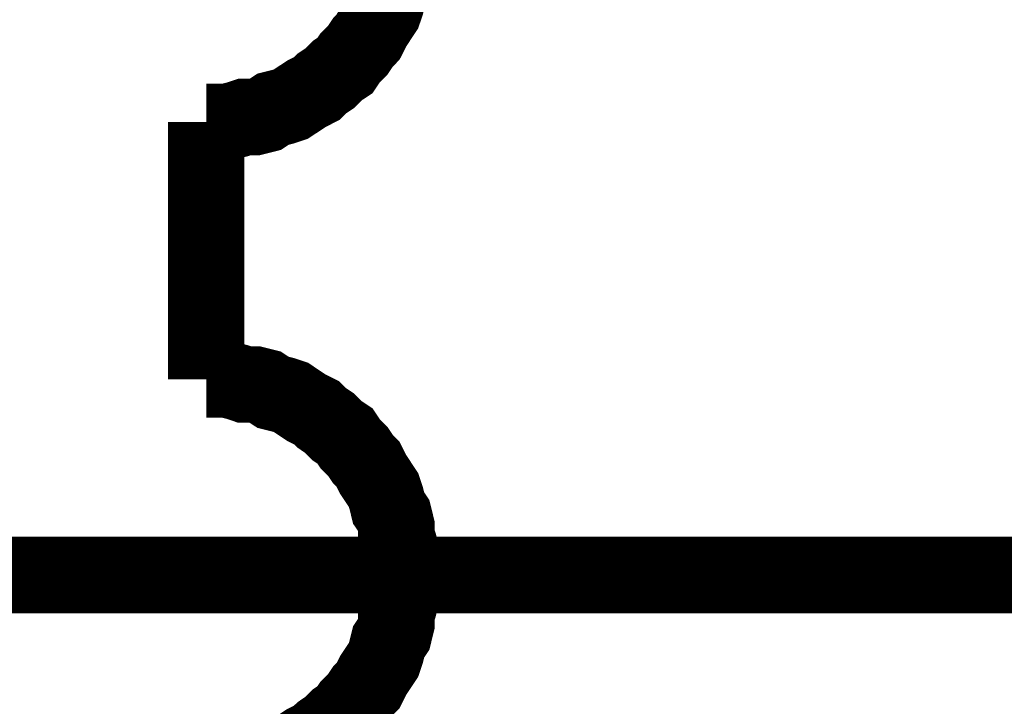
# Model space of a CAD drawing. Header units: inches. Extents: x 0 to 17, y 0 to 11.
# Tile 12 of 48: x 5.922 to 6.073, y 5.63 to 5.735. Entities that reach past the tile are written whole.
import ezdxf

# ---------------------------------------------------------------- set-up
doc = ezdxf.new("R2010")
doc.units = ezdxf.units.IN
doc.header["$MEASUREMENT"] = 0
doc.layers.add('Sheet', color=255, linetype='Continuous')

msp = doc.modelspace()

# ---------------------------------------------------------------- linework, layer by layer
at = {"layer": 'Sheet'}
for points in [[(5.9504, 5.71965, 0.0118, 0.0118, 0), (5.95198, 5.71965, 0.0118, 0.0118, 0), (5.95357, 5.71965, 0.0118, 0.0118, 0), (5.95515, 5.72005, 0.0118, 0.0118, 0), (5.95634, 5.72044, 0.0118, 0.0118, 0), (5.95793, 5.72044, 0.0118, 0.0118, 0), (5.95951, 5.72084, 0.0118, 0.0118, 0), (5.9607, 5.72163, 0.0118, 0.0118, 0), (5.96229, 5.72203, 0.0118, 0.0118, 0), (5.96348, 5.72243, 0.0118, 0.0118, 0), (5.96467, 5.72322, 0.0118, 0.0118, 0), (5.96586, 5.72401, 0.0118, 0.0118, 0), (5.96744, 5.72481, 0.0118, 0.0118, 0), (5.96824, 5.7256, 0.0118, 0.0118, 0), (5.96943, 5.72639, 0.0118, 0.0118, 0), (5.97062, 5.72758, 0.0118, 0.0118, 0), (5.97181, 5.72837, 0.0118, 0.0118, 0), (5.9726, 5.72956, 0.0118, 0.0118, 0), (5.97379, 5.73075, 0.0118, 0.0118, 0), (5.97458, 5.73194, 0.0118, 0.0118, 0), (5.97537, 5.73274, 0.0118, 0.0118, 0), (5.97617, 5.73432, 0.0118, 0.0118, 0), (5.97696, 5.73551, 0.0118, 0.0118, 0), (5.97775, 5.7367, 0.0118, 0.0118, 0), (5.97815, 5.73789, 0.0118, 0.0118, 0), (5.97854, 5.73948, 0.0118, 0.0118, 0), (5.97934, 5.74066, 0.0118, 0.0118, 0), (5.97973, 5.74225, 0.0118, 0.0118, 0)], [(5.9504, 5.71965, 0.0118, 0.0118, 0), (5.9504, 5.68, 0.0118, 0.0118, 0)], [(5.98053, 5.64987, 0.0118, 0.0118, 0), (5.98053, 5.65146, 0.0118, 0.0118, 0), (5.98053, 5.65304, 0.0118, 0.0118, 0), (5.98013, 5.65463, 0.0118, 0.0118, 0), (5.97973, 5.65582, 0.0118, 0.0118, 0), (5.97973, 5.6574, 0.0118, 0.0118, 0), (5.97934, 5.65899, 0.0118, 0.0118, 0), (5.97854, 5.66018, 0.0118, 0.0118, 0), (5.97815, 5.66176, 0.0118, 0.0118, 0), (5.97775, 5.66295, 0.0118, 0.0118, 0), (5.97696, 5.66414, 0.0118, 0.0118, 0), (5.97617, 5.66533, 0.0118, 0.0118, 0), (5.97537, 5.66692, 0.0118, 0.0118, 0), (5.97458, 5.66771, 0.0118, 0.0118, 0), (5.97379, 5.6689, 0.0118, 0.0118, 0), (5.9726, 5.67009, 0.0118, 0.0118, 0), (5.97181, 5.67128, 0.0118, 0.0118, 0), (5.97062, 5.67207, 0.0118, 0.0118, 0), (5.96943, 5.67326, 0.0118, 0.0118, 0), (5.96824, 5.67406, 0.0118, 0.0118, 0), (5.96744, 5.67485, 0.0118, 0.0118, 0), (5.96586, 5.67564, 0.0118, 0.0118, 0), (5.96467, 5.67643, 0.0118, 0.0118, 0), (5.96348, 5.67723, 0.0118, 0.0118, 0), (5.96229, 5.67762, 0.0118, 0.0118, 0), (5.9607, 5.67802, 0.0118, 0.0118, 0), (5.95951, 5.67881, 0.0118, 0.0118, 0), (5.95793, 5.67921, 0.0118, 0.0118, 0), (5.95634, 5.67921, 0.0118, 0.0118, 0), (5.95515, 5.67961, 0.0118, 0.0118, 0), (5.95357, 5.68, 0.0118, 0.0118, 0), (5.95198, 5.68, 0.0118, 0.0118, 0), (5.9504, 5.68, 0.0118, 0.0118, 0)], [(5.9504, 5.68, 0.0118, 0.0118, 0), (5.9504, 5.68, 0.0118, 0.0118, 0), (5.9504, 5.68, 0.0118, 0.0118, 0), (5.9504, 5.68, 0.0118, 0.0118, 0), (5.9504, 5.68, 0.0118, 0.0118, 0), (5.9504, 5.68, 0.0118, 0.0118, 0), (5.9504, 5.68, 0.0118, 0.0118, 0), (5.9504, 5.68, 0.0118, 0.0118, 0), (5.9504, 5.68, 0.0118, 0.0118, 0), (5.9504, 5.68, 0.0118, 0.0118, 0), (5.9504, 5.68, 0.0118, 0.0118, 0), (5.9504, 5.68, 0.0118, 0.0118, 0), (5.9504, 5.68, 0.0118, 0.0118, 0), (5.9504, 5.68, 0.0118, 0.0118, 0), (5.9504, 5.68, 0.0118, 0.0118, 0), (5.9504, 5.68, 0.0118, 0.0118, 0), (5.9504, 5.68, 0.0118, 0.0118, 0), (5.9504, 5.68, 0.0118, 0.0118, 0), (5.9504, 5.68, 0.0118, 0.0118, 0), (5.9504, 5.68, 0.0118, 0.0118, 0), (5.9504, 5.68, 0.0118, 0.0118, 0), (5.9504, 5.68, 0.0118, 0.0118, 0), (5.9504, 5.68, 0.0118, 0.0118, 0), (5.9504, 5.68, 0.0118, 0.0118, 0), (5.9504, 5.68, 0.0118, 0.0118, 0), (5.9504, 5.68, 0.0118, 0.0118, 0), (5.9504, 5.68, 0.0118, 0.0118, 0), (5.9504, 5.68, 0.0118, 0.0118, 0), (5.9504, 5.68, 0.0118, 0.0118, 0), (5.9504, 5.68, 0.0118, 0.0118, 0), (5.9504, 5.68, 0.0118, 0.0118, 0), (5.9504, 5.68, 0.0118, 0.0118, 0), (5.9504, 5.68, 0.0118, 0.0118, 0)], [(5.63046, 5.64987, 0.0118, 0.0118, 0), (6.35042, 5.64987, 0.0118, 0.0118, 0), (8.10037, 5.64987, 0.0118, 0.0118, 0)], [(5.96467, 5.62331, 0.0118, 0.0118, 0), (5.96586, 5.6241, 0.0118, 0.0118, 0), (5.96744, 5.62489, 0.0118, 0.0118, 0), (5.96824, 5.62568, 0.0118, 0.0118, 0), (5.96943, 5.62648, 0.0118, 0.0118, 0), (5.97062, 5.62767, 0.0118, 0.0118, 0), (5.97181, 5.62846, 0.0118, 0.0118, 0), (5.9726, 5.62965, 0.0118, 0.0118, 0), (5.97379, 5.63084, 0.0118, 0.0118, 0), (5.97458, 5.63203, 0.0118, 0.0118, 0), (5.97537, 5.63282, 0.0118, 0.0118, 0), (5.97617, 5.63441, 0.0118, 0.0118, 0), (5.97696, 5.6356, 0.0118, 0.0118, 0), (5.97775, 5.63679, 0.0118, 0.0118, 0), (5.97815, 5.63798, 0.0118, 0.0118, 0), (5.97854, 5.63956, 0.0118, 0.0118, 0), (5.97934, 5.64075, 0.0118, 0.0118, 0), (5.97973, 5.64234, 0.0118, 0.0118, 0), (5.97973, 5.64392, 0.0118, 0.0118, 0), (5.98013, 5.64511, 0.0118, 0.0118, 0), (5.98053, 5.6467, 0.0118, 0.0118, 0), (5.98053, 5.64828, 0.0118, 0.0118, 0), (5.98053, 5.64987, 0.0118, 0.0118, 0)]]:
    msp.add_lwpolyline(points, format="xyseb", dxfattribs=at)

doc.saveas('drawing.dxf')
